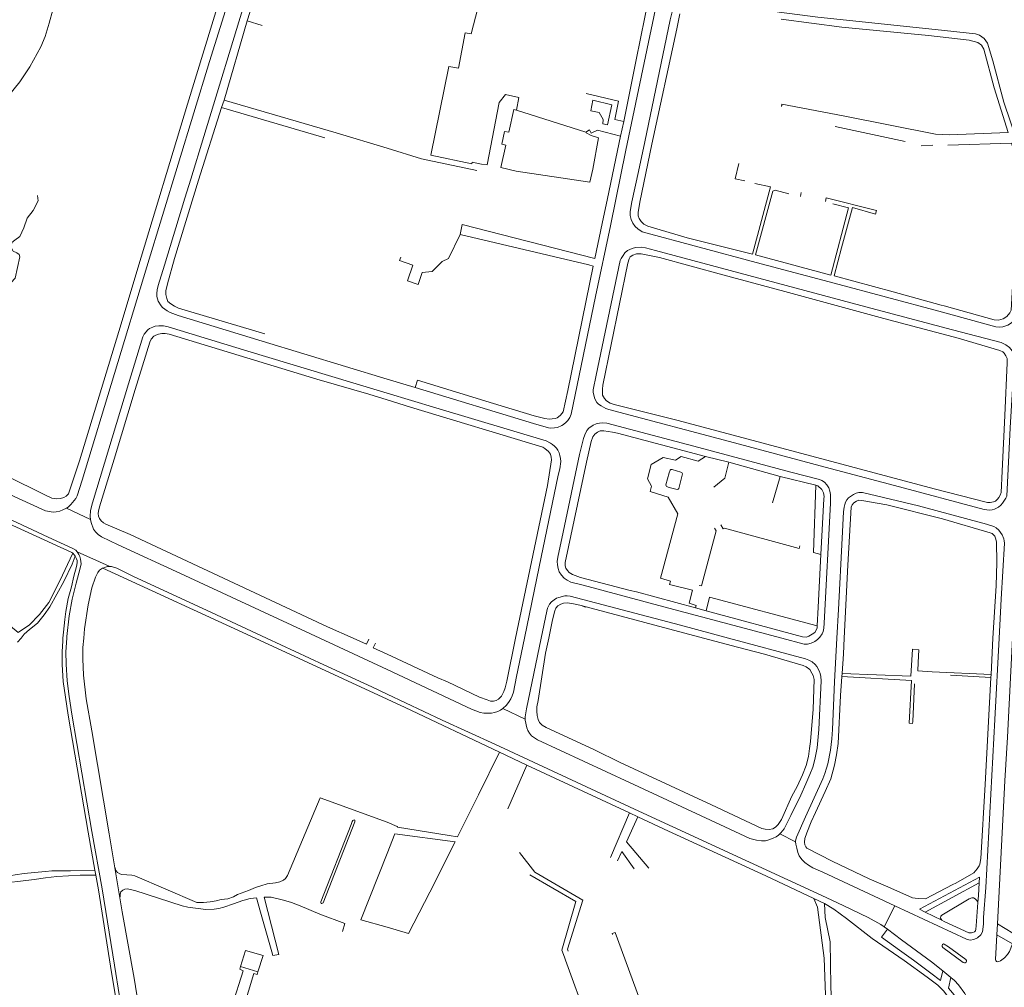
# Model space of a CAD drawing. Extents: x 145000 to 155000, y 457500 to 470000.
# Tile 166 of 196: x 153865 to 154227, y 461372 to 461727. Entities that reach past the tile are written whole.
import ezdxf

# ---------------------------------------------------------------- set-up
doc = ezdxf.new("R2010")
doc.units = 0
doc.header["$LTSCALE"] = 0.2
doc.header["$MEASUREMENT"] = 0
doc.layers.add('kant verharding', color=252, linetype='Continuous', lineweight=0)

msp = doc.modelspace()

# ---------------------------------------------------------------- linework, layer by layer
at = {"layer": 'kant verharding', "lineweight": 0}
for p, q in [((153950.76, 461733.23), (153948.71, 461726.67)), ((153948.71, 461726.67), (153940.21, 461697.5)), ((153954.17, 461725.01), (153948.71, 461726.67)), ((154030.8, 461721.87), (154028.62, 461722.28)), ((153939.23, 461694.84), (153940.21, 461697.5)), ((154144.74, 461695.27), (154144.78, 461695.46)), ((154144.78, 461695.46), (154144.8, 461695.61)), ((153939.23, 461694.84), (153977.17, 461683.66)), ((154047.49, 461693.85), (154072.91, 461685.82)), ((154086.83, 461689.66), (154085.7, 461684.35)), ((154164.47, 461687.86), (154190.12, 461682.42)), ((154080.84, 461661.47), (154085.7, 461684.35)), ((154200.27, 461681.07), (154195.95, 461680.78)), ((154229.17, 461681.71), (154205.8, 461681.01)), ((154000, 461679.89), (154012.65, 461676.06)), ((154012.65, 461676.06), (154032.95, 461671.69)), ((154134.98, 461666.96), (154140.67, 461665.69)), ((154151.99, 461663.65), (154151.71, 461662.19)), ((154078.88, 461652.24), (154080.84, 461661.47)), ((154026.77, 461648.26), (154027.53, 461651.88)), ((154076.25, 461639.36), (154027.53, 461651.88)), ((154078.88, 461652.24), (154076.25, 461639.36)), ((154004.58, 461638.69), (154005.02, 461639.93)), ((154088.34, 461637.69), (154079.22, 461592.89)), ((154075.68, 461636.56), (154066.37, 461590.93)), ((154000, 461595.15), (153954.19, 461609.06)), ((154010.33, 461592.03), (154000, 461595.15)), ((154011.11, 461594.68), (154010.33, 461592.03)), ((154011.11, 461594.68), (154038.99, 461586.17)), ((154106.8, 461579.96), (154200.8, 461554.89)), ((154226.73, 461581.76), (154225.77, 461561.3)), ((154125.36, 461564.58), (154116.87, 461566.73)), ((154144.2, 461559.38), (154125.36, 461564.58)), ((154144.2, 461559.38), (154141.45, 461549.71)), ((154157.28, 461556.18), (154144.2, 461559.38)), ((154058.86, 461556.1), (154047.07, 461500)), ((153891.17, 461543.54), (153882.31, 461547.72)), ((154183.4, 461548.93), (154203.83, 461543.82)), ((154100.33, 461521.97), (154106.7, 461545.68)), ((153895.68, 461525.71), (153951.56, 461500)), ((154169.02, 461526.86), (154167.71, 461500)), ((154073.03, 461511.47), (154071.22, 461511.95)), ((154116.13, 461500), (154073.03, 461511.47)), ((154117.09, 461510.09), (154113.17, 461511.15)), ((153951.56, 461500), (154000, 461477.6)), ((154000, 461488.45), (153975.28, 461500)), ((153992.43, 461497.85), (153987.55, 461500)), ((154222.35, 461500), (154221.63, 461486.61)), ((153993.32, 461499.59), (153992.43, 461497.85)), ((153994.95, 461496.42), (153995.71, 461498.2)), ((154000, 461494.08), (153994.95, 461496.42)), ((154195.17, 461495.75), (154194.88, 461491.01)), ((154166.88, 461485.86), (154166.98, 461487.05)), ((154221.58, 461485.6), (154206.79, 461486.37)), ((154221.63, 461486.61), (154221.58, 461485.6)), ((154042.44, 461474.17), (154050.69, 461470.31)), ((154041.3, 461458.11), (154051.27, 461453.39)), ((154051.27, 461453.39), (154044.28, 461437.36)), ((154051.27, 461453.39), (154088.99, 461435.8)), ((154088.99, 461435.8), (154081.95, 461419.46)), ((154088.99, 461435.8), (154092.02, 461434.39)), ((154003.65, 461430.82), (154000, 461432.38)), ((154000, 461420.94), (154002.88, 461428.18)), ((154002.88, 461428.18), (154024.97, 461425.26)), ((154003.81, 461430.56), (154022.82, 461427.57)), ((154022.82, 461427.57), (154025.89, 461427.09)), ((154144.13, 461428.11), (154149.9, 461425.22)), ((154086.18, 461421.7), (154084.57, 461418.21)), ((154086.18, 461421.7), (154090.62, 461415.34)), ((153892.78, 461414.85), (153893.11, 461412.98)), ((153907.41, 461412.77), (153930.16, 461402.99)), ((154197.48, 461399.42), (154217.23, 461410.15)), ((153931.08, 461402.99), (153930.16, 461402.99)), ((154156.64, 461404.37), (154160.54, 461402.53)), ((153957.72, 461384.83), (153953.58, 461399.43)), ((154182.36, 461394.02), (154186.29, 461401.77)), ((154203.53, 461396.5), (154197.48, 461399.42)), ((154224.03, 461395.06), (154223.79, 461391.09)), ((154229.68, 461391.63), (154224.03, 461395.06)), ((154082.68, 461391.23), (154082.63, 461391.58)), ((154183.61, 461393.13), (154182.36, 461394.02)), ((154223.79, 461391.09), (154229.46, 461387.76)), ((154065.06, 461382.84), (154065.46, 461381.73)), ((153945.98, 461378.42), (153946.26, 461379.38)), ((153946.26, 461379.38), (153952.62, 461377.51)), ((154206.9, 461375.44), (154203.96, 461377.83))]:
    msp.add_line(p, q, dxfattribs=at)
at = {"layer": 'kant verharding', "lineweight": 0, "flags": 128}
for points in [[(154000, 461790.41), (154067.31, 461777.69), (154096.35, 461772.1), (154100.66, 461771.01), (154102.36, 461769.9), (154103.8, 461768.2), (154104.56, 461766.65), (154105.08, 461764.57), (154105.13, 461763), (154102.72, 461750.78), (154099, 461733.36), (154087.67, 461679.15), (154081.94, 461651.44), (154076.48, 461625.43), (154067.55, 461582.25), (154067.04, 461581.04), (154066.3, 461579.95), (154065.66, 461579.26), (154064.77, 461578.48), (154064.14, 461578.1), (154062.51, 461577.35), (154061.44, 461577.19), (154060.05, 461577.14)], [(153954.19, 461609.06), (153923.35, 461618.43), (153920.38, 461619.64), (153919.28, 461620.17), (153917.63, 461621.45), (153917.09, 461622.06), (153915.99, 461623.78), (153915.55, 461625.4), (153915.49, 461626.53), (153915.58, 461627.91), (153915.96, 461629.46), (153918.35, 461636.96), (153925.78, 461661.58), (153928.03, 461668.55), (153932.71, 461684.17), (153948.25, 461735.26), (153951.21, 461744.38), (153953.18, 461749.77), (153955.75, 461755.33), (153959.46, 461761.23), (153963.96, 461768.01), (153974.96, 461784.92)], [(154054.22, 461776.75), (154054.14, 461775.69), (154053.08, 461774.61), (154052.08, 461769.62), (154051.6, 461767.79), (154049.01, 461765.01), (154039.42, 461766.76), (154034, 461740.21), (154036.24, 461739.94), (154034.09, 461731.23), (154033.36, 461731.39), (154030.8, 461721.87)], [(154086.83, 461689.66), (154091.36, 461712.36), (154097.82, 461743.78), (154101.79, 461762.45), (154098.03, 461768.7), (154082.64, 461771.54)], [(153882.31, 461547.72), (153882.99, 461548.15), (153883.93, 461549.08), (153885.73, 461551.25), (153886.22, 461552.28), (153888.08, 461558), (153911.89, 461636.39), (153934.84, 461711.69), (153945.23, 461745.01), (153946.12, 461748), (153946.01, 461749.75), (153945.28, 461751.57), (153943.81, 461753.18), (153942.02, 461754.27), (153935.7, 461756.71)], [(153833.39, 461674.88), (153833.45, 461674.93), (153843.59, 461682.32), (153848.27, 461685.99), (153852.38, 461689.61), (153856.35, 461693.45), (153865.29, 461704.29), (153868.92, 461709.81), (153872.9, 461717.11), (153874.51, 461720.99), (153876.01, 461725.84), (153877.29, 461730.78), (153878.12, 461736.82), (153878.83, 461743.02)], [(153939.05, 461736.13), (153926.71, 461696.05), (153908.48, 461635.9), (153902.37, 461615.45), (153887.11, 461565.16), (153883.08, 461552.95), (153882.29, 461552.16), (153881.36, 461551.63), (153880.17, 461551.26), (153878.65, 461551.1), (153876.99, 461551.42), (153874.18, 461552.73), (153860.57, 461559.48), (153848.42, 461565.03), (153845.34, 461566.5)], [(154094.54, 461682.31), (154103.94, 461727.03), (154104.73, 461730.52), (154105.76, 461732.36), (154107.96, 461734.29), (154109.87, 461735.09), (154111.86, 461735.39), (154115.23, 461735.04), (154127.77, 461732.51), (154143.83, 461729.86), (154158.11, 461728.08), (154201.11, 461723.56), (154215.94, 461721.91), (154217.42, 461721.48), (154219.07, 461720.14), (154220.34, 461718.48), (154222.23, 461712.04), (154226.38, 461696.83), (154231.25, 461682.34)], [(154140.67, 461665.69), (154134.07, 461640.96), (154110.16, 461646.97), (154095.73, 461651.33), (154094.22, 461652.02), (154093.18, 461653.04), (154092.52, 461654.04), (154092.15, 461655.02), (154092.14, 461656.3), (154092.81, 461660.15), (154097.12, 461681.43), (154106.3, 461723.79), (154107.37, 461729.28)], [(154144.66, 461727.26), (154166.91, 461724.4), (154198.7, 461721.32), (154213.65, 461719.63), (154216.73, 461718.75), (154218.08, 461717.77), (154219.01, 461716.26), (154222.79, 461702.02), (154227.9, 461685.73)], [(154028.62, 461722.28), (154026.21, 461709.35), (154022.69, 461709.89), (154016.03, 461677.39)], [(154047.49, 461693.85), (154048.37, 461698.57), (154043.49, 461699.68), (154041.09, 461696.75), (154036.67, 461673.78), (154034.61, 461674.11)], [(154073.01, 461700.05), (154084.91, 461697.16), (154083.54, 461690.41), (154086.83, 461689.66)], [(153940.21, 461697.5), (153981.37, 461685.52), (154000, 461679.89)], [(154074.73, 461693.64), (154075.48, 461697.56), (154082.46, 461695.85), (154080.89, 461688.48), (154079.14, 461688.92), (154079.35, 461690.48), (154077.81, 461693.08), (154074.73, 461693.64)], [(154144.8, 461695.61), (154144.86, 461696.1), (154167.34, 461691.77), (154201.22, 461685.1), (154206.44, 461684.81), (154227.9, 461685.73)], [(153955.16, 461611.76), (153923.44, 461621.18), (153921.93, 461621.91), (153920.64, 461622.71), (153919.6, 461623.63), (153919.2, 461624.7), (153918.79, 461626.23), (153918.86, 461627.58), (153919.41, 461630.1), (153921.99, 461639.42), (153930.83, 461668.2), (153939.23, 461694.84)], [(154072.91, 461685.82), (154073.08, 461685.57), (154074.93, 461684.52), (154077.6, 461683.77), (154075.46, 461672.19), (154074.43, 461667.5), (154047.32, 461671.52), (154041.69, 461672.82), (154043.52, 461681.07), (154042.15, 461681.37), (154043.09, 461686.09), (154044.71, 461685.76), (154046.49, 461694.11), (154047.49, 461693.85)], [(154085.7, 461684.35), (154077.18, 461686.48), (154074.91, 461685.38), (154074.23, 461686.68), (154072.91, 461685.82)], [(154230.35, 461617.23), (154229.11, 461615.73), (154227.82, 461614.88), (154225.96, 461614.27), (154224.6, 461614.14), (154223.38, 461614.3), (154202.42, 461620.07), (154164.08, 461630.4), (154135.42, 461638), (154093.6, 461649.23), (154092.04, 461650.27), (154090.99, 461651.17), (154090.21, 461652.33), (154089.54, 461653.79), (154089.24, 461655.14), (154089.22, 461656.68), (154089.85, 461660.25), (154092.27, 461671.35), (154094.54, 461682.31)], [(154229.17, 461681.71), (154231.98, 461672.66), (154232.11, 461671.17), (154231.45, 461662.75), (154230.45, 461646.6), (154228.99, 461620.44), (154228.58, 461619.43), (154227.43, 461618.17), (154226.04, 461617.27), (154224.43, 461616.78), (154222.84, 461616.91), (154204.43, 461622.03), (154203.31, 461622.31), (154185.77, 461627.22), (154164.02, 461633.05), (154166.75, 461643.36), (154170.74, 461658.15), (154179.24, 461655.72), (154179.57, 461657.03), (154161.19, 461661.63), (154160.9, 461660.36)], [(154034.61, 461674.11), (154031.22, 461674.84), (154031.08, 461674.18), (154016.03, 461677.39)], [(154129.11, 461674.29), (154127.78, 461668.72), (154131.3, 461667.92)], [(153861.09, 461621.45), (153861.63, 461625.05), (153861.48, 461627.11), (153860.43, 461627.74), (153859.78, 461628.84), (153860.4, 461630.14), (153862.09, 461630.55), (153863.49, 461632.18), (153865.18, 461640.05), (153865.03, 461640.87), (153864.16, 461641.54), (153862.75, 461642.14), (153862.11, 461643.47), (153862.27, 461645.28), (153863.37, 461646.18), (153865.21, 461647.47), (153866.65, 461650.65), (153867.94, 461654.19), (153870.16, 461657.02), (153871.91, 461660.55), (153871.76, 461662.49)], [(154163.59, 461659.53), (154169.3, 461657.97), (154162.88, 461633.26), (154135.16, 461640.76), (154141.58, 461664.11), (154142.39, 461664.5), (154147.49, 461663.2)], [(154026.77, 461648.26), (154022.54, 461639.43), (154020.17, 461638.34), (154016.54, 461634.6), (154012.82, 461634.27), (154011.37, 461629.9), (154007.46, 461631.27), (154009.51, 461636.93), (154004.58, 461638.69)], [(154026.77, 461648.26), (154073.99, 461637.07), (154075.68, 461636.56)], [(154160.76, 461562.81), (154127.51, 461571.69), (154081.39, 461583.92), (154080.26, 461584.28), (154078.51, 461585.25), (154077.61, 461585.96), (154077, 461586.58), (154076.21, 461587.84), (154075.71, 461589.67), (154075.64, 461590.34), (154075.67, 461591.2), (154076.69, 461596.62), (154085.57, 461638.7), (154085.89, 461639.4), (154086.59, 461640.52), (154087.3, 461641.49), (154088.21, 461642.29), (154089.02, 461642.71), (154089.97, 461643.1), (154091.18, 461643.51), (154093.47, 461643.57), (154094.77, 461643.34), (154098.53, 461642.39)], [(154088.34, 461637.69), (154088.82, 461639.24), (154089.25, 461639.98), (154090.19, 461640.68), (154091.53, 461641.13), (154093.26, 461641.15), (154100.02, 461639.73), (154123.22, 461633.37), (154146.02, 461627.29), (154182.26, 461617.42), (154209.51, 461610.2), (154224.89, 461605.68), (154225.93, 461605.08), (154226.4, 461604.65), (154227.11, 461603.68), (154227.52, 461602.69), (154227.51, 461601.12), (154226.73, 461581.76)], [(154098.53, 461642.39), (154173.83, 461622.18), (154207.55, 461613.2), (154225.4, 461608.53), (154227.08, 461607.75), (154228.46, 461606.68), (154229.33, 461605.55), (154229.63, 461604.9), (154229.9, 461604.08), (154230.15, 461602.71), (154230.05, 461599.78), (154228.69, 461577.26), (154227.39, 461552.2), (154227.03, 461551.42), (154225.85, 461549.51)], [(153891.17, 461543.54), (153891.07, 461544.62), (153891.18, 461546.86), (153891.87, 461549.74), (153905.09, 461593.42), (153910.4, 461610.59), (153910.82, 461611.58), (153912.16, 461613.16), (153912.83, 461613.68), (153914, 461614.25), (153914.86, 461614.51), (153916.25, 461614.74), (153917.92, 461614.68), (153919.65, 461614.37), (153948.85, 461605.33), (153978.53, 461596.45), (154000, 461589.95)], [(153987.55, 461500), (153978.08, 461504.17), (153905.67, 461538.01), (153896.83, 461541.89), (153895.93, 461542.4), (153895.1, 461543.14), (153894.5, 461543.91), (153894.15, 461544.85), (153893.97, 461545.72), (153894.08, 461546.65), (153894.45, 461548.24), (153899.86, 461565.75), (153907.58, 461591.36), (153912.92, 461608.72), (153913.48, 461609.73), (153914.45, 461610.86), (153915.18, 461611.29), (153916.1, 461611.58), (153917.36, 461611.85), (153918.52, 461611.87), (153920.09, 461611.6), (153974.24, 461595.08), (153993.27, 461589.65), (154000, 461587.52)], [(154060.05, 461577.14), (154059.19, 461577.29), (154053.74, 461578.87), (154010.33, 461592.03)], [(154066.37, 461590.93), (154064.58, 461583.1), (154064.15, 461582.46), (154063.62, 461581.87), (154062.95, 461581.32), (154062.41, 461580.96), (154061.8, 461580.72), (154060.64, 461580.48), (154059.54, 461580.47), (154057.94, 461580.71), (154053.97, 461581.64), (154038.99, 461586.17)], [(154106.8, 461579.96), (154083.35, 461585.81), (154081.83, 461586.35), (154080.56, 461587.15), (154079.74, 461588.04), (154079.09, 461589.2), (154079, 461590.2), (154079.05, 461591.42), (154079.22, 461592.89)], [(154000, 461589.95), (154017.94, 461584.52), (154058.4, 461572.42), (154059.98, 461571.63), (154060.7, 461571.15), (154061.42, 461570.55), (154062.16, 461569.71), (154062.7, 461568.97), (154063.11, 461568.09), (154063.4, 461567.13), (154063.64, 461566.03), (154063.7, 461564.93), (154063.43, 461562.17), (154062.84, 461559.89), (154055.78, 461526.23), (154050.39, 461500)], [(154000, 461587.52), (154008.57, 461584.8), (154057.11, 461570.13), (154057.86, 461569.7), (154059.18, 461568.57), (154060.02, 461567.54), (154060.25, 461566.47), (154060.29, 461565.45), (154058.86, 461556.1)], [(154116.87, 461566.73), (154084.61, 461575.27), (154082.68, 461575.68), (154079.54, 461576.17), (154078.24, 461576.1), (154077.18, 461575.66), (154076.2, 461574.9), (154075.48, 461573.88), (154074.89, 461572.22), (154073.17, 461564.61), (154065.41, 461527.73), (154065.36, 461526.61), (154065.61, 461525.7), (154066.17, 461524.83), (154066.82, 461524.14), (154067.99, 461523.35), (154070.98, 461522.23), (154089.25, 461517.44), (154091.51, 461516.99), (154113.17, 461511.15)], [(154158.44, 461500), (154158.86, 461500.4), (154159.71, 461501.58), (154160.01, 461502.48), (154160.23, 461503.7), (154160.38, 461505.49), (154162.76, 461549.52), (154162.77, 461552.79), (154162.51, 461554.03), (154162.05, 461555.23), (154161.41, 461556.31), (154160.47, 461557.27), (154159.6, 461557.85), (154158.63, 461558.32), (154148.22, 461560.92), (154114.39, 461569.96), (154080.6, 461578.91), (154079, 461579.08), (154077.89, 461578.96), (154076.68, 461578.7), (154075.61, 461578.24), (154073.98, 461577.05), (154073.28, 461576.21), (154072.54, 461574.71)], [(153882.31, 461547.72), (153881.03, 461547.09), (153879.95, 461546.69), (153878.62, 461546.38), (153877.6, 461546.29), (153876.67, 461546.37), (153874.6, 461546.79), (153864.76, 461551.23), (153816.3, 461573.74)], [(154072.54, 461574.71), (154072.04, 461573.37), (154070.57, 461567.48), (154064.59, 461538.89), (154062.62, 461529.72), (154062.42, 461528.15), (154062.49, 461526.9), (154062.74, 461525.61), (154063.17, 461524.39), (154063.96, 461523.08), (154064.96, 461522.03), (154066.04, 461521.25), (154067.48, 461520.6), (154071.95, 461519.45), (154101.61, 461511.45), (154144.83, 461500)], [(153801.23, 461532.16), (153803.32, 461544.07), (153805.57, 461555.62), (153806.7, 461562.92), (153807.73, 461566.81), (153826.98, 461557.77), (153856.61, 461544.03), (153884.3, 461531.43), (153884.66, 461531.15)], [(154116.87, 461566.73), (154114.1, 461565.02), (154107.91, 461566.73), (154105.85, 461565.3), (154101.37, 461566.38), (154096.92, 461563.72), (154095.54, 461558.5), (154096.98, 461555.85), (154096.52, 461553.89), (154103.2, 461551.8), (154106.7, 461545.68)], [(154104.62, 461561.9), (154104.15, 461561.9), (154103.84, 461561.65), (154103.54, 461560.74), (154102.35, 461556.24), (154102.4, 461555.92), (154102.58, 461555.65), (154103.46, 461555.3), (154106.49, 461554.57), (154106.8, 461554.66), (154107.02, 461554.95), (154108.35, 461560.31), (154108.33, 461560.62), (154108.17, 461560.81), (154107.83, 461560.97), (154104.62, 461561.9)], [(154125.36, 461564.58), (154123.98, 461558.73), (154119.86, 461555.42)], [(154225.85, 461549.51), (154225.22, 461548.81), (154224.32, 461548.16), (154222.89, 461547.42), (154222, 461547.14), (154221.13, 461547), (154220.13, 461547.06), (154219.13, 461547.23), (154186.18, 461556.09), (154160.76, 461562.81)], [(154225.77, 461561.3), (154225.39, 461553.51), (154225.03, 461552.47), (154224.54, 461551.69), (154224.03, 461551.04), (154223.22, 461550.28), (154222.53, 461550.03), (154221.34, 461549.77), (154220.36, 461549.79), (154200.8, 461554.89)], [(153886.33, 461531.65), (153885.72, 461532.27), (153884.74, 461532.96), (153875.61, 461537.04), (153835.54, 461555.86)], [(154157.28, 461556.18), (154156.51, 461531.42), (154159.2, 461530.67)], [(154159.2, 461530.67), (154160.3, 461551.19), (154160.38, 461552.04), (154160.2, 461553.31), (154159.48, 461554.6), (154158.02, 461555.88), (154157.28, 461556.18)], [(154224.6, 461500), (154225.34, 461514.28), (154226.54, 461534.86), (154226.47, 461535.72), (154226.31, 461536.42), (154225.71, 461537.96), (154224.5, 461539.7), (154223.5, 461540.56), (154222.68, 461540.98), (154220.01, 461541.89), (154195.02, 461548.57), (154174.47, 461553.43), (154173.8, 461553.49), (154173.11, 461553.43), (154172.19, 461553.22), (154171.17, 461552.8), (154170.38, 461552.32), (154169.36, 461551.49), (154168.74, 461550.83), (154168.27, 461549.98), (154167.94, 461549.14), (154167.7, 461548.04), (154167.52, 461546.38)], [(154169.02, 461526.86), (154170.36, 461548.14), (154170.66, 461548.98), (154171.3, 461549.69), (154172.25, 461550.34), (154173.11, 461550.61), (154174.24, 461550.54), (154183.4, 461548.93)], [(153975.28, 461500), (153924.22, 461523.73), (153901.34, 461534.29), (153895.18, 461537.24), (153893.95, 461538.07), (153892.96, 461539.03), (153892.27, 461540.03), (153891.45, 461542.44), (153891.17, 461543.54)], [(154167.52, 461546.38), (154167.04, 461536.69), (154165.6, 461510.56), (154165.06, 461500)], [(154203.83, 461543.82), (154221.28, 461538.71), (154222.07, 461538.45), (154223.06, 461537.51), (154223.38, 461536.37), (154223.61, 461535.23), (154223.77, 461527.84)], [(154114.51, 461519.32), (154115.36, 461519.19), (154120.76, 461539.47), (154120.1, 461540.45)], [(154122.47, 461541.61), (154123.29, 461540.11), (154123.78, 461540.41), (154151.28, 461532.93), (154151.47, 461533.94)], [(153884.66, 461531.15), (153879.88, 461521.05), (153875.83, 461513.05), (153872.49, 461508.71), (153868.62, 461504.83), (153865.5, 461502.72), (153864.64, 461502.06), (153861.76, 461504.35), (153858.01, 461508.25), (153852.78, 461512.8), (153849.25, 461515.98), (153847.04, 461517.57), (153845.26, 461519.16), (153843.61, 461520.44), (153841.79, 461521.72), (153840.51, 461522.5), (153836.54, 461524.41), (153833.01, 461525.85), (153830.12, 461526.7), (153824.71, 461528.16), (153821.29, 461528.85), (153817.96, 461529.31), (153814.9, 461529.97), (153801.23, 461532.16)], [(153885.55, 461530.13), (153884.47, 461527.13), (153881.33, 461520.75), (153876.28, 461511.45), (153874.12, 461508.51), (153871.76, 461505.56), (153868.77, 461503.12), (153866.87, 461501.42), (153865.66, 461500)], [(153885.55, 461530.13), (153886.05, 461529.15), (153886.24, 461528.47), (153886.32, 461527.64), (153886.03, 461526.28), (153885.05, 461522.73), (153884.15, 461518.89), (153882.97, 461514.6), (153882.12, 461509.75), (153881.69, 461506.81), (153881.22, 461502.25), (153881.04, 461500)], [(153882.43, 461500), (153882.46, 461500.62), (153883.3, 461508.14), (153884.42, 461514.37), (153885.85, 461520.21), (153887.33, 461525.66), (153887.73, 461527.29), (153887.48, 461528.97), (153887.26, 461530.03), (153886.89, 461530.76), (153886.33, 461531.65)], [(153884.66, 461531.15), (153885.35, 461530.5), (153885.55, 461530.13)], [(153898.24, 461526.28), (153897.99, 461526.45), (153886.33, 461531.65)], [(154157.87, 461504.5), (154158.17, 461511.44), (154159.2, 461530.67)], [(153888.7, 461500), (153889.01, 461503.42), (153890.36, 461512.23), (153891.64, 461518.48), (153892.95, 461522.39), (153893.83, 461524.14), (153894.49, 461524.94), (153895.57, 461525.67), (153895.68, 461525.71)], [(153895.68, 461525.71), (153897.37, 461526.26), (153898.24, 461526.28)], [(153898.24, 461526.28), (153898.91, 461526.29), (153900.79, 461525.66), (153906.73, 461522.77), (153935.62, 461509.41), (153955.76, 461500)], [(154222.35, 461500), (154223.48, 461519.23), (154223.77, 461527.84)], [(154100.33, 461521.97), (154103.96, 461520.96), (154103.63, 461519.7), (154112.03, 461517.57), (154110.8, 461512.84), (154113.46, 461512.01), (154113.17, 461511.15)], [(154056.51, 461500), (154058.6, 461509.89), (154058.88, 461510.97), (154059.21, 461511.73), (154059.62, 461512.46), (154060.32, 461513.31), (154061.26, 461514.07), (154062.11, 461514.65), (154063.01, 461514.99), (154065.21, 461515.52), (154066.06, 461515.54), (154067.16, 461515.43), (154107.72, 461504.71), (154125.24, 461500)], [(154157.87, 461504.5), (154118.36, 461515.09), (154117.09, 461510.09)], [(154071.22, 461511.95), (154069.61, 461512.39), (154067.81, 461512.76), (154066.14, 461512.93), (154064.76, 461512.83), (154063.78, 461512.47), (154062.72, 461511.9), (154061.9, 461511.06), (154061.5, 461510.03), (154060.66, 461506.76), (154059.3, 461500)], [(154073.03, 461511.47), (154072.82, 461511.39), (154071.22, 461511.95)], [(154117.09, 461510.09), (154152.46, 461500.53), (154153.87, 461500.31), (154154.78, 461500.71), (154156.05, 461501.41), (154156.98, 461502.09), (154157.52, 461502.9), (154157.84, 461503.81), (154157.87, 461504.5)], [(153865.66, 461500), (153864.4, 461498.52)], [(153881.04, 461500), (153880.96, 461498.99), (153880.78, 461494.92), (153880.8, 461490.35), (153881.18, 461484.08), (153881.97, 461478.32), (153882.94, 461471.78), (153890.31, 461428.7), (153892.78, 461414.85)], [(153882.43, 461500), (153882.17, 461495.01), (153882.2, 461490.5), (153882.57, 461484.32), (153883.36, 461478.62), (153884.33, 461472.1), (153891.69, 461429.05), (153895.45, 461407.9), (153899.93, 461379.88), (153903.69, 461356.88)], [(153900.12, 461415.63), (153897.98, 461428.2), (153891.66, 461465.95), (153889.6, 461477.78), (153888.62, 461486.42), (153888.29, 461492.4), (153888.4, 461496.59), (153888.7, 461500)], [(153955.76, 461500), (153976.75, 461490.19), (153994.41, 461482.12), (154000, 461479.47)], [(154047.07, 461500), (154043.98, 461484.18), (154043.32, 461481.8), (154042.85, 461480.39), (154041.96, 461478.73), (154040.87, 461477.55), (154040.05, 461477.09), (154039.08, 461476.85), (154037.97, 461476.89), (154036.69, 461477.32), (154033.94, 461478.35), (154022.17, 461483.96), (154018.58, 461485.49), (154000, 461494.08)], [(154050.39, 461500), (154047.5, 461485.94), (154046.38, 461480.17), (154045.9, 461478.86), (154045.37, 461477.71), (154044.83, 461476.71), (154043.83, 461475.4), (154042.44, 461474.17)], [(154050.69, 461470.31), (154050.68, 461471.05), (154051.2, 461474.09), (154056.51, 461500)], [(154059.3, 461500), (154058.17, 461494.46), (154055.42, 461477.14), (154054.95, 461474.75), (154054.94, 461473.16), (154055.04, 461471.58), (154055.45, 461470.12), (154055.96, 461469.09), (154056.96, 461468.03), (154058.4, 461467.18), (154076.13, 461458.94), (154085.57, 461454.32), (154119.06, 461438.82), (154137.54, 461430.1), (154138.7, 461429.82), (154140.18, 461429.71), (154141.59, 461430.04), (154142.49, 461430.59), (154143.48, 461431.56), (154144.68, 461433.38), (154148.55, 461442.01), (154150.52, 461445.59), (154152.41, 461449.82), (154153.74, 461453.25), (154154.67, 461456.59), (154155.03, 461459.49), (154155.42, 461462.05)], [(154155.42, 461462.05), (154156.4, 461473.91), (154156.7, 461484.86), (154156.31, 461486.27), (154155.91, 461487.19), (154155.16, 461488.53), (154153.81, 461489.49), (154152.65, 461490), (154138.48, 461494.07), (154128.58, 461496.64), (154116.13, 461500)], [(154125.24, 461500), (154153.55, 461492.4), (154154.73, 461491.91), (154155.94, 461491.25), (154157.1, 461490.29), (154157.72, 461489.6), (154158.6, 461487.99), (154158.98, 461487), (154159.19, 461485.94), (154159.28, 461484.34), (154158.45, 461466.43), (154157.84, 461459.74), (154156.93, 461455.41), (154156.18, 461452.67), (154155.17, 461449.98), (154153.7, 461446.46), (154151.79, 461442.31), (154148.15, 461434.83), (154145.77, 461430.04), (154144.5, 461428.47), (154144.13, 461428.11)], [(154144.83, 461500), (154153.07, 461497.81), (154154.29, 461497.8), (154155.64, 461498.15), (154156.91, 461498.76), (154157.92, 461499.51), (154158.44, 461500)], [(154165.06, 461500), (154164.24, 461483.93), (154163.45, 461466.5), (154163.2, 461463.02), (154162.99, 461460.95), (154162.71, 461458.86), (154161.68, 461453.86), (154161.27, 461452.23), (154160.68, 461450.29), (154159.96, 461448.39), (154153.49, 461434.33), (154150.27, 461426.97), (154149.87, 461425.61), (154149.9, 461425.22)], [(154166.98, 461487.05), (154167.43, 461494.25), (154167.71, 461500)], [(154186.29, 461401.77), (154212.57, 461389.53), (154213.96, 461389.16), (154215.28, 461389.29), (154216.7, 461389.99), (154217.88, 461391.02), (154218.52, 461392.17), (154218.83, 461395), (154218.92, 461397.4), (154219.69, 461408.42), (154223.04, 461470.12), (154224.6, 461500)], [(154229.55, 461500), (154227.66, 461463.66), (154226.75, 461447.66), (154224.03, 461395.06)], [(154166.98, 461487.05), (154192.15, 461486.05), (154192.76, 461495.9), (154195.17, 461495.75)], [(154221.63, 461486.61), (154200.08, 461487.69), (154194.71, 461488), (154194.88, 461491.01)], [(154042.44, 461474.17), (154041.67, 461473.56), (154040.67, 461473.05), (154039.46, 461472.69), (154038.36, 461472.47), (154036.97, 461472.4), (154035.51, 461472.51), (154034.12, 461472.75), (154031.01, 461473.88), (154000, 461488.45)], [(154221.58, 461485.6), (154219.53, 461446.3), (154217.89, 461419.06), (154217.58, 461417.06), (154217.22, 461416.38), (154216.57, 461415.32), (154215.34, 461413.88), (154208.66, 461409.99), (154207.65, 461409.51), (154197.53, 461404.28), (154194.99, 461404.46), (154193.76, 461404.49), (154192.8, 461404.64), (154183.73, 461408.67), (154176.85, 461411.64), (154163.3, 461418.1), (154154.06, 461422.9), (154153.61, 461423.43), (154153.33, 461424.07), (154153.22, 461425.06), (154153.34, 461426.46), (154154.04, 461428.54), (154155.63, 461432.5), (154157.16, 461435.94), (154160.82, 461443.67)], [(154160.82, 461443.67), (154162.9, 461448.35), (154164.13, 461453.34), (154164.98, 461457.12), (154165.49, 461461.37), (154166.38, 461478.93), (154166.88, 461485.86)], [(154166.88, 461485.86), (154192.5, 461484.41), (154191.62, 461468.75), (154192.82, 461468.62), (154192.89, 461469.4), (154193.59, 461483.19)], [(154182.36, 461394.02), (154181.23, 461394.81), (154176.5, 461397.46), (154167.58, 461401.68), (154161.17, 461404.83), (154090.75, 461437.17), (154039.51, 461461.08), (154020.21, 461469.88), (154000, 461479.47)], [(154000, 461477.6), (154006.65, 461474.53), (154041.3, 461458.11)], [(154144.13, 461428.11), (154143.61, 461427.62), (154142.75, 461427.07), (154141.69, 461426.56), (154140.15, 461425.94), (154138.92, 461425.63), (154137.39, 461425.55), (154135.51, 461425.83), (154133.1, 461426.46), (154124, 461430.77), (154089.01, 461447.03), (154055.23, 461462.72), (154054.09, 461463.41), (154053.05, 461464.19), (154052.24, 461465.08), (154051.66, 461466.1), (154051.28, 461467.13), (154050.7, 461469.83), (154050.69, 461470.31)], [(154041.3, 461458.11), (154033.55, 461442.47), (154029.43, 461434.17), (154025.89, 461427.09)], [(154000, 461432.38), (153975.47, 461441.41), (153963.4, 461412.8), (153962.69, 461411.79), (153961.96, 461411.19), (153960.68, 461410.51), (153959, 461410.15), (153956.02, 461409.76), (153953.61, 461409.11), (153951.74, 461408.47), (153949.2, 461407.3)], [(153986.87, 461431.61), (153975.68, 461403.17), (153975.66, 461402.92), (153975.78, 461402.62), (153976.04, 461402.52), (153976.53, 461402.78), (153988.16, 461432.61), (153988.22, 461432.91), (153988.14, 461433.15), (153987.89, 461433.35), (153987.46, 461433.09), (153987.21, 461432.66), (153986.87, 461431.61)], [(154096.07, 461415.54), (154087.8, 461425.21), (154092.02, 461434.39)], [(154092.02, 461434.39), (154103.25, 461429.16), (154139.03, 461412.7), (154156.64, 461404.37)], [(154003.81, 461430.56), (154003.84, 461430.73), (154003.65, 461430.82)], [(154024.97, 461425.26), (154015.66, 461406.67), (154007.85, 461391.6), (154000, 461393.84)], [(154149.9, 461425.22), (154149.95, 461424.39), (154150.31, 461422.91), (154150.78, 461421.3), (154151.27, 461420.01), (154152.19, 461418.72), (154153.27, 461417.66), (154154.63, 461416.63), (154156.28, 461415.68), (154159.96, 461414.08), (154186.29, 461401.77)], [(154000, 461393.84), (153990.31, 461396.61), (154000, 461420.94)], [(154048.64, 461421.31), (154054.21, 461414.11), (154071.82, 461403.83), (154066.19, 461385.82), (154066.41, 461385.05)], [(153849.01, 461410.75), (153855.34, 461411.67), (153859.46, 461412.32), (153863.57, 461413.06), (153866.81, 461413.55), (153870.56, 461414.01), (153874.66, 461414.27), (153876.92, 461414.54), (153879.83, 461414.61), (153883.77, 461414.53), (153892.78, 461414.85)], [(153907.41, 461412.77), (153906.32, 461412.93), (153902.63, 461413.21), (153901.87, 461413.43), (153901.08, 461413.98), (153900.49, 461414.74), (153900.21, 461415.65), (153900.12, 461415.63)], [(153904.64, 461293.68), (153905.28, 461295.73), (153907.67, 461304.74), (153909.05, 461312.26), (153909.85, 461318.12), (153910.5, 461324.93), (153911, 461332.37), (153911.09, 461339.92), (153910.95, 461345.28), (153910.61, 461351.95), (153909.5, 461360.64), (153907.22, 461375.15), (153902.78, 461399.54), (153900.12, 461415.63)], [(154052.39, 461413.09), (154069.32, 461403.26), (154064.11, 461385.47), (154065.06, 461382.84)], [(153893.11, 461412.98), (153887.36, 461412.94), (153878.85, 461412.44), (153874.64, 461411.98), (153870.48, 461411.35), (153865.42, 461410.76), (153861.17, 461410.33), (153852.9, 461409.22), (153846.06, 461408.36), (153835.69, 461408.03), (153816.4, 461408.22), (153795.67, 461409.04), (153772.2, 461410.3), (153772.54, 461409.38), (153776.91, 461401.52), (153782.33, 461389.28), (153787.37, 461379.95), (153791.78, 461372.83), (153797.62, 461364.8)], [(153893.11, 461412.98), (153894.07, 461407.56), (153898.55, 461379.55), (153902.3, 461356.59), (153903.38, 461346.25), (153903.57, 461340.74), (153903.53, 461335.66), (153903.11, 461327.84), (153902.37, 461319.42), (153901.29, 461311.54), (153900.05, 461305.41), (153897.97, 461297.02), (153896.58, 461292.66)], [(154217.23, 461410.15), (154217.34, 461412.25), (154195.32, 461400.47), (154197.48, 461399.42)], [(154217.23, 461410.15), (154216.99, 461405.45), (154216.73, 461402.96)], [(153901.88, 461404.99), (153902.05, 461405.02), (153902, 461405.98), (153902.33, 461406.82), (153902.97, 461407.47), (153903.81, 461407.84), (153904.7, 461407.9), (153905.74, 461407.73), (153907.4, 461407.37)], [(153907.4, 461407.37), (153924.78, 461401.73), (153926.92, 461401.2)], [(153949.2, 461407.3), (153945.06, 461405.81), (153943.58, 461405.02), (153941.54, 461404.33), (153939.17, 461403.99), (153937.26, 461403.51), (153935.12, 461403.14), (153932.69, 461402.97), (153931.08, 461402.99)], [(153926.92, 461401.2), (153933.46, 461400.38), (153936.55, 461400.54), (153938.27, 461400.79), (153940.08, 461401.21), (153943.7, 461402.41), (153947.01, 461403.67), (153947.56, 461403.8)], [(153947.56, 461403.8), (153949.74, 461404.35), (153950.92, 461404.49)], [(153953.58, 461399.43), (153952.11, 461404.64), (153950.92, 461404.49)], [(153983.68, 461392.29), (153984.48, 461395.23), (153975.3, 461398.6), (153968.11, 461401.67), (153964.89, 461402.95), (153961.98, 461403.82), (153957.47, 461404.92), (153954.95, 461404.86), (153960.33, 461383.79)], [(154156.64, 461404.37), (154157.91, 461401.28), (154160.4, 461382.48), (154161.15, 461362.16), (154161.39, 461347.27), (154163.26, 461342.22), (154167.65, 461337.72), (154176.44, 461332.42), (154195.17, 461326.5), (154202.35, 461323.79)], [(154203.98, 461328.33), (154195.99, 461329.38), (154187.08, 461331.64), (154175.32, 461336.43), (154169.06, 461339.53), (154166.08, 461342.4), (154164.43, 461345.49), (154163.74, 461349.05), (154163.48, 461354.42), (154162.87, 461372.28), (154162.63, 461388.45), (154160.77, 461397.48), (154160.54, 461402.53)], [(154203.98, 461328.33), (154205.88, 461333.78), (154207.55, 461338.98), (154210.81, 461350.16), (154211.27, 461352.77), (154211.24, 461354.5), (154210.83, 461357.54), (154210.5, 461359.27), (154209.8, 461361.17), (154209.14, 461363.28), (154207.97, 461365.5), (154205.4, 461368.93), (154204.14, 461370.54), (154202.12, 461372.59), (154198.17, 461375.56), (154189.73, 461381.66), (154178.05, 461389.73), (154168.63, 461397.09), (154163.92, 461400.43), (154160.54, 461402.53)], [(154216.73, 461402.96), (154216.69, 461403.29), (154216.45, 461403.67), (154215.85, 461404.3), (154215.21, 461404.65), (154214.61, 461404.6), (154213.57, 461404.22), (154203.52, 461398.34), (154203.18, 461397.9), (154203.13, 461397.18), (154203.53, 461396.5)], [(154203.53, 461396.5), (154204.48, 461395.96), (154213.54, 461391.85), (154213.96, 461391.78), (154214.46, 461391.76), (154215, 461391.9), (154215.52, 461392.14), (154215.88, 461392.56), (154216.07, 461393.2), (154216.23, 461394.34), (154216.73, 461402.96)], [(154049.86, 461318.36), (154074.81, 461327.87), (154072.31, 461334.86), (154074.5, 461335.59), (154076.01, 461338.66), (154100.28, 461327.99), (154109.41, 461348.46), (154085.08, 461359.29), (154086.73, 461362.7), (154085.87, 461365.04), (154092.68, 461367.57), (154083.73, 461391.91), (154082.63, 461391.58)], [(154203.96, 461377.83), (154203.07, 461374.35), (154199.56, 461376.96), (154193.23, 461381.76), (154188.07, 461385.4), (154181.38, 461390.21), (154183.61, 461393.13)], [(154203.96, 461377.83), (154199.83, 461381.18), (154196.1, 461383.85), (154188.77, 461389.26), (154183.61, 461393.13)], [(154223.79, 461391.09), (154223.24, 461382), (154223.36, 461381.58), (154223.64, 461381.32), (154224.02, 461381.18), (154224.51, 461381.23), (154225.15, 461381.53), (154226.53, 461382.64), (154227.66, 461383.8), (154228.46, 461384.99), (154229.46, 461387.76)], [(153946.26, 461379.38), (153948.02, 461385.25), (153954.5, 461383.51), (153952.62, 461377.51)], [(153960.33, 461383.79), (153958.1, 461383.48), (153957.72, 461384.83)], [(154206.03, 461386.69), (154212.44, 461381.95), (154212.62, 461381.66), (154212.6, 461381.31), (154212.45, 461380.99), (154212.18, 461380.82), (154211.85, 461380.78), (154211.45, 461380.89), (154203.95, 461386.39), (154203.7, 461386.74), (154203.67, 461387.12), (154203.8, 461387.46), (154204.13, 461387.7), (154204.46, 461387.68), (154206.03, 461386.69)], [(154065.46, 461381.73), (154073.65, 461359.18), (154071.59, 461354.79), (154048.78, 461363.4)], [(153952.62, 461377.51), (153952.32, 461376.55), (153951.07, 461376.88), (153947.13, 461363.9), (153943.18, 461365.13), (153947.14, 461377.89), (153945.98, 461378.42)], [(154214.56, 461355.26), (154213.21, 461355.36), (154213.03, 461356.85), (154212.72, 461358.82), (154212.37, 461360.2), (154211.3, 461363.32), (154210.52, 461365.14), (154208.34, 461368.62), (154207.51, 461369.82), (154206.04, 461371.5), (154206.9, 461375.44)], [(154212.75, 461368), (154211.98, 461369.5), (154209.72, 461372.7), (154208.27, 461374.31), (154206.9, 461375.44)]]:
    msp.add_lwpolyline(points, dxfattribs=at)

doc.saveas('drawing.dxf')
